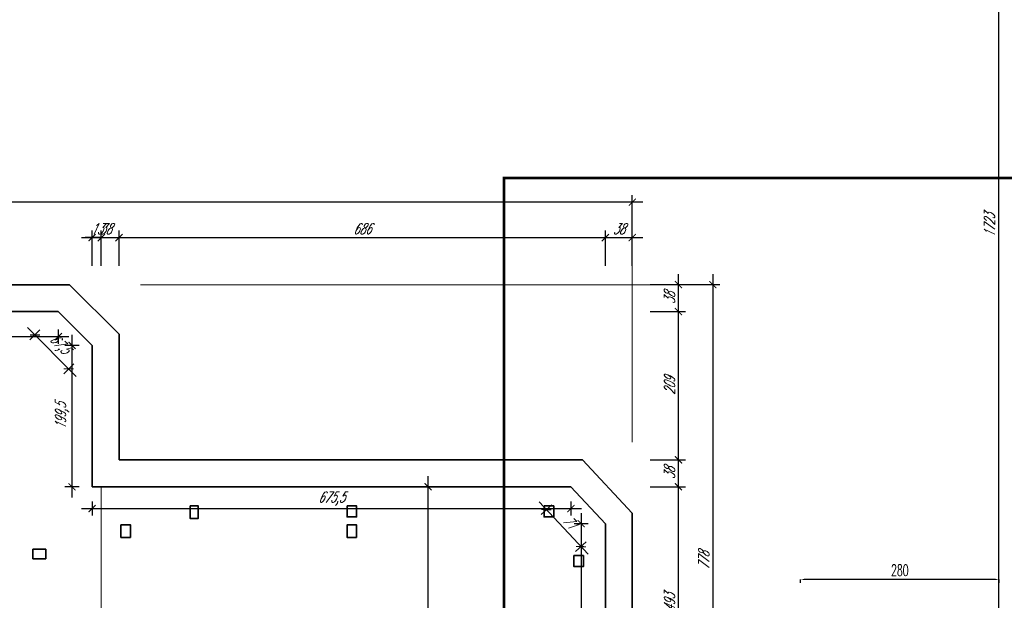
# Model space of a CAD drawing. Header units: millimetres. Extents: x 402 to 79005, y -7782 to 89952.
# Tile 12 of 256: x 25107 to 26496, y 7954 to 8772. Entities that reach past the tile are written whole.
import ezdxf

# ---------------------------------------------------------------- set-up
doc = ezdxf.new("R2010")
doc.units = ezdxf.units.MM
doc.header["$LTSCALE"] = 10
doc.linetypes.add('DASHED', pattern=[19.05, 12.7, -6.35])
doc.layers.get('0').update_dxf_attribs({"lineweight": 0})
doc.layers.get('Defpoints').update_dxf_attribs({"color": 253})
for name, color, linetype, lineweight in [('01-2_konstrukcja dachu', 253, 'Continuous', 35), ('01_ściany', 253, 'Continuous', 35), ('04-1_widok', 253, 'Continuous', 5), ('05-01_wymiary', 253, 'Continuous', 5), ('0_A_GRANICA OPRACOWANIA', 1, 'Continuous', 0), ('0_A_WYMIAROWANIE', 1, 'Continuous', 5)]:
    doc.layers.add(name, color=color, linetype=linetype, lineweight=lineweight)
doc.styles.add('ariel_wym', font='simplex.shx', dxfattribs={"width": 0.65, "oblique": 25})
doc.styles.add('SIMPLEXD', font='simplex.shx', dxfattribs={"width": 0.6})
doc.dimstyles.new('1-100', dxfattribs={"dimtxt": 16, "dimasz": 5, "dimexe": 0, "dimexo": 0, "dimgap": 5, "dimtad": 1, "dimdec": 1, "dimtxsty": 'SIMPLEXD', "dimcen": 5, "dimclrt": 256, "dimadec": 0, "dimazin": 0, "dimtfac": 1, "dimtdec": 0, "dimtix": 1, "dimtmove": 1, "dimatfit": 3, "dimldrblk": 'LP', "dimfxl": 0, "dimarcsym": 0})
doc.dimstyles.new('ariel 50', dxfattribs={"dimtxt": 15, "dimasz": 10, "dimexe": 10, "dimexo": 0, "dimgap": 5, "dimtad": 1, "dimdec": 1, "dimrnd": 0.5, "dimtxsty": 'ariel_wym', "dimblk": 'ARCHTICK', "dimcen": 2.5, "dimdle": 15, "dimazin": 0, "dimtfac": 1, "dimtdec": 1, "dimtix": 1, "dimtmove": 0, "dimatfit": 3, "dimldrblk": 'DOT', "dimfxl": 0, "dimarcsym": 0})
doc.dimstyles.new('ariel 50 wnętrze', dxfattribs={"dimtxt": 15, "dimasz": 10, "dimexe": 10, "dimexo": 0, "dimgap": 5, "dimtad": 1, "dimdec": 1, "dimrnd": 0.5, "dimtxsty": 'ariel_wym', "dimblk": 'ARCHTICK', "dimcen": 2.5, "dimdle": 15, "dimazin": 0, "dimtfac": 1, "dimtdec": 1, "dimtix": 1, "dimtmove": 0, "dimatfit": 3, "dimldrblk": 'DOT', "dimfxl": 0, "dimarcsym": 0})

# ---------------------------------------------------------------- blocks, each defined once
blk = doc.blocks.new('_ArchTick')
at = {"color": 0, "linetype": 'ByBlock', "const_width": 0.15}
blk.add_lwpolyline([(-0.5, -0.5), (0.5, 0.5)], dxfattribs=at)
blk = doc.blocks.new('*D3447')
at = {"layer": '05-01_wymiary', "color": 0, "lineweight": -2}
for p, q in [((25209.6, 8425.2), (25209.6, 8475.2)), ((25222.6, 8425.2), (25222.6, 8475.2)), ((25209.6, 8465.2), (25199.6, 8465.2)), ((25222.6, 8465.2), (25209.6, 8465.2)), ((25222.6, 8465.2), (25232.6, 8465.2))]:
    blk.add_line(p, q, dxfattribs=at)
at = {"layer": 'Defpoints', "color": 0, "lineweight": 0}
for p in [(25209.6, 8465.2), (25209.6, 8113.9), (25222.6, 8113.9)]:
    blk.add_point(p, dxfattribs=at)
at = {"layer": '05-01_wymiary', "color": 0, "lineweight": -2, "xscale": 10, "yscale": 10, "zscale": 10}
blk.add_blockref('_ArchTick', (25209.6, 8465.2), dxfattribs=at)
at = {"layer": '05-01_wymiary', "color": 0, "lineweight": -2, "xscale": 10, "yscale": 10, "zscale": 10, "rotation": 180}
blk.add_blockref('_ArchTick', (25222.6, 8465.2), dxfattribs=at)
at = {"layer": '05-01_wymiary', "color": 0, "insert": (25216.1, 8477.7), "char_height": 15, "attachment_point": 5, "style": 'ariel_wym'}
blk.add_mtext('13', dxfattribs=at)
blk = doc.blocks.new('_Dot')
at = {"color": 0, "linetype": 'ByBlock', "lineweight": -2}
blk.add_line((-0.5, 0), (-1, 0), dxfattribs=at)
at = {"color": 0, "linetype": 'ByBlock', "const_width": 0.5}
blk.add_lwpolyline([(-0.25, 0, 1), (0.25, 0, 1)], format="xyb", close=True, dxfattribs=at)
blk = doc.blocks.new('*D3448')
at = {"layer": '05-01_wymiary', "color": 0, "lineweight": -2}
for p, q in [((25209.6, 8425.2), (25209.6, 8475.2)), ((25247.6, 8425.2), (25247.6, 8475.2)), ((25194.6, 8465.2), (25262.6, 8465.2))]:
    blk.add_line(p, q, dxfattribs=at)
at = {"layer": 'Defpoints', "color": 0, "lineweight": 0}
for p in [(25247.6, 8465.2), (25247.6, 8151.9), (25209.6, 8113.9)]:
    blk.add_point(p, dxfattribs=at)
at = {"layer": '05-01_wymiary', "color": 0, "lineweight": -2, "xscale": 10, "yscale": 10, "zscale": 10, "rotation": 180}
blk.add_blockref('_ArchTick', (25209.6, 8465.2), dxfattribs=at)
at = {"layer": '05-01_wymiary', "color": 0, "lineweight": -2, "xscale": 10, "yscale": 10, "zscale": 10}
blk.add_blockref('_ArchTick', (25247.6, 8465.2), dxfattribs=at)
at = {"layer": '05-01_wymiary', "color": 0, "insert": (25228.6, 8477.7), "char_height": 15, "attachment_point": 5, "style": 'ariel_wym'}
blk.add_mtext('38', dxfattribs=at)
blk = doc.blocks.new('*D3449')
at = {"layer": '05-01_wymiary', "color": 0, "lineweight": -2}
for p, q in [((25247.6, 8425.2), (25247.6, 8475.2)), ((25933.6, 8425.2), (25933.6, 8475.2)), ((25232.6, 8465.2), (25948.6, 8465.2))]:
    blk.add_line(p, q, dxfattribs=at)
at = {"layer": 'Defpoints', "color": 0, "lineweight": 0}
for p in [(25933.6, 8465.2), (25247.6, 8151.9), (25933.6, 8061.9)]:
    blk.add_point(p, dxfattribs=at)
at = {"layer": '05-01_wymiary', "color": 0, "lineweight": -2, "xscale": 10, "yscale": 10, "zscale": 10, "rotation": 180}
blk.add_blockref('_ArchTick', (25247.6, 8465.2), dxfattribs=at)
at = {"layer": '05-01_wymiary', "color": 0, "lineweight": -2, "xscale": 10, "yscale": 10, "zscale": 10}
blk.add_blockref('_ArchTick', (25933.6, 8465.2), dxfattribs=at)
at = {"layer": '05-01_wymiary', "color": 0, "insert": (25590.6, 8477.7), "char_height": 15, "attachment_point": 5, "style": 'ariel_wym'}
blk.add_mtext('686', dxfattribs=at)
blk = doc.blocks.new('*D3450')
at = {"layer": '05-01_wymiary', "color": 0, "lineweight": -2}
for p, q in [((25933.6, 8425.2), (25933.6, 8475.2)), ((25971.6, 8425.2), (25971.6, 8475.2)), ((25918.6, 8465.2), (25986.6, 8465.2))]:
    blk.add_line(p, q, dxfattribs=at)
at = {"layer": 'Defpoints', "color": 0, "lineweight": 0}
for p in [(25971.6, 8465.2), (25971.6, 8076.9), (25933.6, 8061.9)]:
    blk.add_point(p, dxfattribs=at)
at = {"layer": '05-01_wymiary', "color": 0, "lineweight": -2, "xscale": 10, "yscale": 10, "zscale": 10, "rotation": 180}
blk.add_blockref('_ArchTick', (25933.6, 8465.2), dxfattribs=at)
at = {"layer": '05-01_wymiary', "color": 0, "lineweight": -2, "xscale": 10, "yscale": 10, "zscale": 10}
blk.add_blockref('_ArchTick', (25971.6, 8465.2), dxfattribs=at)
at = {"layer": '05-01_wymiary', "color": 0, "insert": (25952.6, 8477.7), "char_height": 15, "attachment_point": 5, "style": 'ariel_wym'}
blk.add_mtext('38', dxfattribs=at)
blk = doc.blocks.new('*D3451')
at = {"layer": '05-01_wymiary', "color": 0, "lineweight": -2}
for p, q in [((25986.6, 8515.2), (23809.7, 8515.2)), ((23824.7, 8475.2), (23824.7, 8525.2)), ((25971.6, 8475.2), (25971.6, 8525.2))]:
    blk.add_line(p, q, dxfattribs=at)
at = {"layer": 'Defpoints', "color": 0, "lineweight": 0}
for p in [(23824.7, 8515.2), (23824.7, 8076.9), (25971.6, 8076.9)]:
    blk.add_point(p, dxfattribs=at)
at = {"layer": '05-01_wymiary', "color": 0, "lineweight": -2, "xscale": 10, "yscale": 10, "zscale": 10, "rotation": 180}
blk.add_blockref('_ArchTick', (23824.7, 8515.2), dxfattribs=at)
at = {"layer": '05-01_wymiary', "color": 0, "lineweight": -2, "xscale": 10, "yscale": 10, "zscale": 10}
blk.add_blockref('_ArchTick', (25971.6, 8515.2), dxfattribs=at)
at = {"layer": '05-01_wymiary', "color": 0, "insert": (24898.1, 8527.7), "char_height": 15, "attachment_point": 5, "style": 'ariel_wym'}
blk.add_mtext('2147', dxfattribs=at)
blk = doc.blocks.new('*D3452')
at = {"layer": '05-01_wymiary', "color": 0, "lineweight": -2}
for p, q in [((26036.7, 7605.9), (26036.7, 8128.9)), ((25996.7, 8113.9), (26046.7, 8113.9)), ((25996.7, 7620.9), (26046.7, 7620.9))]:
    blk.add_line(p, q, dxfattribs=at)
at = {"layer": 'Defpoints', "color": 0, "lineweight": 0}
for p in [(25885.1, 8113.9), (26036.7, 8113.9), (25971.6, 7620.9)]:
    blk.add_point(p, dxfattribs=at)
at = {"layer": '05-01_wymiary', "color": 0, "lineweight": -2, "xscale": 10, "yscale": 10, "zscale": 10}
for p, rotation in [((26036.7, 8113.9), 90), ((26036.7, 7620.9), 270)]:
    blk.add_blockref('_ArchTick', p, dxfattribs=dict(at, rotation=rotation))
at = {"layer": '05-01_wymiary', "color": 0, "insert": (26024.2, 7950.7), "char_height": 15, "attachment_point": 5, "rotation": 90, "style": 'ariel_wym'}
blk.add_mtext('493', dxfattribs=at)
blk = doc.blocks.new('*D3453')
at = {"layer": '05-01_wymiary', "color": 0, "lineweight": -2}
for p, q in [((26036.7, 8098.9), (26036.7, 8166.9)), ((25996.7, 8151.9), (26046.7, 8151.9)), ((25996.7, 8113.9), (26046.7, 8113.9))]:
    blk.add_line(p, q, dxfattribs=at)
at = {"layer": 'Defpoints', "color": 0, "lineweight": 0}
for p in [(25901.6, 8151.9), (26036.7, 8151.9), (25885.1, 8113.9)]:
    blk.add_point(p, dxfattribs=at)
at = {"layer": '05-01_wymiary', "color": 0, "lineweight": -2, "xscale": 10, "yscale": 10, "zscale": 10}
for p, rotation in [((26036.7, 8151.9), 90), ((26036.7, 8113.9), 270)]:
    blk.add_blockref('_ArchTick', p, dxfattribs=dict(at, rotation=rotation))
at = {"layer": '05-01_wymiary', "color": 0, "insert": (26024.2, 8132.9), "char_height": 15, "attachment_point": 5, "rotation": 90, "style": 'ariel_wym'}
blk.add_mtext('38', dxfattribs=at)
blk = doc.blocks.new('*D3454')
at = {"layer": '05-01_wymiary', "color": 0, "lineweight": -2}
for p, q in [((26036.7, 8136.9), (26036.7, 8375.9)), ((25996.7, 8360.9), (26046.7, 8360.9)), ((25996.7, 8151.9), (26046.7, 8151.9))]:
    blk.add_line(p, q, dxfattribs=at)
at = {"layer": 'Defpoints', "color": 0, "lineweight": 0}
for p in [(25161.9, 8360.9), (26036.7, 8360.9), (25901.6, 8151.9)]:
    blk.add_point(p, dxfattribs=at)
at = {"layer": '05-01_wymiary', "color": 0, "lineweight": -2, "xscale": 10, "yscale": 10, "zscale": 10}
for p, rotation in [((26036.7, 8360.9), 90), ((26036.7, 8151.9), 270)]:
    blk.add_blockref('_ArchTick', p, dxfattribs=dict(at, rotation=rotation))
at = {"layer": '05-01_wymiary', "color": 0, "insert": (26024.2, 8256.4), "char_height": 15, "attachment_point": 5, "rotation": 90, "style": 'ariel_wym'}
blk.add_mtext('209', dxfattribs=at)
blk = doc.blocks.new('*D3455')
at = {"layer": '05-01_wymiary', "color": 0, "lineweight": -2}
for p, q in [((26036.7, 8345.9), (26036.7, 8413.9)), ((25996.7, 8398.9), (26046.7, 8398.9)), ((25996.7, 8360.9), (26046.7, 8360.9))]:
    blk.add_line(p, q, dxfattribs=at)
at = {"layer": 'Defpoints', "color": 0, "lineweight": 0}
for p in [(25177.7, 8398.9), (26036.7, 8398.9), (25161.9, 8360.9)]:
    blk.add_point(p, dxfattribs=at)
at = {"layer": '05-01_wymiary', "color": 0, "lineweight": -2, "xscale": 10, "yscale": 10, "zscale": 10}
for p, rotation in [((26036.7, 8398.9), 90), ((26036.7, 8360.9), 270)]:
    blk.add_blockref('_ArchTick', p, dxfattribs=dict(at, rotation=rotation))
at = {"layer": '05-01_wymiary', "color": 0, "insert": (26024.2, 8379.9), "char_height": 15, "attachment_point": 5, "rotation": 90, "style": 'ariel_wym'}
blk.add_mtext('38', dxfattribs=at)
blk = doc.blocks.new('*D3456')
at = {"layer": '05-01_wymiary', "color": 0, "lineweight": -2}
for p, q in [((26085.2, 8413.9), (26085.2, 7605.9)), ((26045.2, 8398.9), (26095.2, 8398.9)), ((26045.2, 7620.9), (26095.2, 7620.9))]:
    blk.add_line(p, q, dxfattribs=at)
at = {"layer": 'Defpoints', "color": 0, "lineweight": 0}
for p in [(25177.7, 8398.9), (25971.6, 7620.9), (26085.2, 7620.9)]:
    blk.add_point(p, dxfattribs=at)
at = {"layer": '05-01_wymiary', "color": 0, "lineweight": -2, "xscale": 10, "yscale": 10, "zscale": 10}
for p, rotation in [((26085.2, 8398.9), 90), ((26085.2, 7620.9), 270)]:
    blk.add_blockref('_ArchTick', p, dxfattribs=dict(at, rotation=rotation))
at = {"layer": '05-01_wymiary', "color": 0, "insert": (26072.7, 8009.9), "char_height": 15, "attachment_point": 5, "rotation": 90, "style": 'ariel_wym'}
blk.add_mtext('778', dxfattribs=at)
blk = doc.blocks.new('*D3504')
at = {"layer": '05-01_wymiary', "color": 0, "lineweight": -2}
for p, q in [((26488, 9358.9), (26488, 7605.9)), ((26528, 9343.9), (26478, 9343.9)), ((26528, 7620.9), (26478, 7620.9))]:
    blk.add_line(p, q, dxfattribs=at)
at = {"layer": 'Defpoints', "color": 0, "lineweight": 0}
for p in [(26771.2, 9343.9), (26488, 7620.9), (26771.2, 7620.9)]:
    blk.add_point(p, dxfattribs=at)
at = {"layer": '05-01_wymiary', "color": 0, "lineweight": -2, "xscale": 10, "yscale": 10, "zscale": 10}
for p, rotation in [((26488, 9343.9), 90), ((26488, 7620.9), 270)]:
    blk.add_blockref('_ArchTick', p, dxfattribs=dict(at, rotation=rotation))
at = {"layer": '05-01_wymiary', "color": 0, "insert": (26475.5, 8482.4), "char_height": 15, "attachment_point": 5, "rotation": 90, "style": 'ariel_wym'}
blk.add_mtext('1723', dxfattribs=at)
blk = doc.blocks.new('*D3574')
at = {"layer": '05-01_wymiary', "color": 0, "lineweight": -2}
for p, q in [((24628.4, 8335.6), (24628.4, 8315.6)), ((25161.9, 8335.6), (25161.9, 8315.6)), ((24613.4, 8325.6), (25176.9, 8325.6))]:
    blk.add_line(p, q, dxfattribs=at)
at = {"layer": 'Defpoints', "color": 0, "lineweight": 0}
for p in [(24628.4, 8360.9), (25161.9, 8360.9), (25161.9, 8325.6)]:
    blk.add_point(p, dxfattribs=at)
at = {"layer": '05-01_wymiary', "color": 0, "lineweight": -2, "xscale": 10, "yscale": 10, "zscale": 10, "rotation": 180}
blk.add_blockref('_ArchTick', (24628.4, 8325.6), dxfattribs=at)
at = {"layer": '05-01_wymiary', "color": 0, "lineweight": -2, "xscale": 10, "yscale": 10, "zscale": 10}
blk.add_blockref('_ArchTick', (25161.9, 8325.6), dxfattribs=at)
at = {"layer": '05-01_wymiary', "color": 0, "insert": (24895.2, 8339.6), "char_height": 15, "attachment_point": 5, "style": 'ariel_wym'}
blk.add_mtext('533,5', dxfattribs=at)
blk = doc.blocks.new('*D3575')
at = {"layer": '05-01_wymiary', "color": 0, "lineweight": -2}
for p, q in [((25187.3, 8269.6), (25118.4, 8338.5)), ((25136.1, 8335), (25121.9, 8320.9)), ((25183.7, 8287.3), (25169.6, 8273.2))]:
    blk.add_line(p, q, dxfattribs=at)
at = {"layer": 'Defpoints', "color": 0, "lineweight": 0}
for p in [(25161.9, 8360.9), (25129, 8327.9), (25209.6, 8313.2)]:
    blk.add_point(p, dxfattribs=at)
at = {"layer": '05-01_wymiary', "color": 0, "lineweight": -2, "xscale": 10, "yscale": 10, "zscale": 10}
for p, rotation in [((25129, 8327.9), 134.9939123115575), ((25176.7, 8280.2), 314.9939123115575)]:
    blk.add_blockref('_ArchTick', p, dxfattribs=dict(at, rotation=rotation))
at = {"layer": '05-01_wymiary', "color": 0, "insert": (25162.7, 8313.9), "char_height": 15, "attachment_point": 5, "rotation": 314.9939, "style": 'ariel_wym'}
blk.add_mtext('67,5', dxfattribs=at)
blk = doc.blocks.new('*D3576')
at = {"layer": '05-01_wymiary', "color": 0, "lineweight": -2}
for p, q in [((25181.3, 8098.9), (25181.3, 8328.2)), ((25191.3, 8313.2), (25171.3, 8313.2)), ((25191.3, 8113.9), (25171.3, 8113.9))]:
    blk.add_line(p, q, dxfattribs=at)
at = {"layer": 'Defpoints', "color": 0, "lineweight": 0}
for p in [(25181.3, 8313.2), (25209.6, 8313.2), (25209.6, 8113.9)]:
    blk.add_point(p, dxfattribs=at)
at = {"layer": '05-01_wymiary', "color": 0, "lineweight": -2, "xscale": 10, "yscale": 10, "zscale": 10}
for p, rotation in [((25181.3, 8313.2), 90), ((25181.3, 8113.9), 270)]:
    blk.add_blockref('_ArchTick', p, dxfattribs=dict(at, rotation=rotation))
at = {"layer": '05-01_wymiary', "color": 0, "insert": (25167.4, 8213.5), "char_height": 15, "attachment_point": 5, "rotation": 90, "style": 'ariel_wym'}
blk.add_mtext('199,5', dxfattribs=at)
blk = doc.blocks.new('*D3577')
at = {"layer": '05-01_wymiary', "color": 0, "lineweight": -2}
for p, q in [((25209.6, 8093.2), (25209.6, 8073.2)), ((25885.1, 8093.2), (25885.1, 8073.2)), ((25194.6, 8083.2), (25900.1, 8083.2))]:
    blk.add_line(p, q, dxfattribs=at)
at = {"layer": 'Defpoints', "color": 0, "lineweight": 0}
for p in [(25209.6, 8113.9), (25885.1, 8113.9), (25885.1, 8083.2)]:
    blk.add_point(p, dxfattribs=at)
at = {"layer": '05-01_wymiary', "color": 0, "lineweight": -2, "xscale": 10, "yscale": 10, "zscale": 10, "rotation": 180}
blk.add_blockref('_ArchTick', (25209.6, 8083.2), dxfattribs=at)
at = {"layer": '05-01_wymiary', "color": 0, "lineweight": -2, "xscale": 10, "yscale": 10, "zscale": 10}
blk.add_blockref('_ArchTick', (25885.1, 8083.2), dxfattribs=at)
at = {"layer": '05-01_wymiary', "color": 0, "insert": (25547.3, 8097.2), "char_height": 15, "attachment_point": 5, "style": 'ariel_wym'}
blk.add_mtext('675,5', dxfattribs=at)
blk = doc.blocks.new('*D3578')
at = {"layer": '05-01_wymiary', "color": 0, "lineweight": -2}
for p, q in [((25909.3, 8018.7), (25840.3, 8092.6)), ((25857.9, 8088.4), (25843.2, 8074.8)), ((25906.4, 8036.5), (25891.7, 8022.8))]:
    blk.add_line(p, q, dxfattribs=at)
at = {"layer": 'Defpoints', "color": 0, "lineweight": 0}
for p in [(25885.1, 8113.9), (25850.5, 8081.6), (25933.6, 8061.9)]:
    blk.add_point(p, dxfattribs=at)
at = {"layer": '05-01_wymiary', "color": 0, "lineweight": -2, "xscale": 10, "yscale": 10, "zscale": 10}
for p, rotation in [((25850.5, 8081.6), 133.0250659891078), ((25899.1, 8029.6), 313.0250659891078)]:
    blk.add_blockref('_ArchTick', p, dxfattribs=dict(at, rotation=rotation))
at = {"layer": '05-01_wymiary', "color": 0, "insert": (25883.9, 8064.2), "char_height": 15, "attachment_point": 5, "rotation": 313.0251, "style": 'ariel_wym'}
blk.add_mtext('71', dxfattribs=at)
blk = doc.blocks.new('*D3579')
at = {"layer": '05-01_wymiary', "color": 0, "lineweight": -2}
for p, q in [((25899.4, 8076.9), (25899.4, 7567.9)), ((25909.4, 8061.9), (25889.4, 8061.9)), ((25909.4, 7582.9), (25889.4, 7582.9))]:
    blk.add_line(p, q, dxfattribs=at)
at = {"layer": 'Defpoints', "color": 0, "lineweight": 0}
for p in [(25933.6, 8061.9), (25899.4, 7582.9), (25933.6, 7582.9)]:
    blk.add_point(p, dxfattribs=at)
at = {"layer": '05-01_wymiary', "color": 0, "lineweight": -2, "xscale": 10, "yscale": 10, "zscale": 10}
for p, rotation in [((25899.4, 8061.9), 90), ((25899.4, 7582.9), 270)]:
    blk.add_blockref('_ArchTick', p, dxfattribs=dict(at, rotation=rotation))
at = {"layer": '05-01_wymiary', "color": 0, "insert": (25886.9, 7822.4), "char_height": 15, "attachment_point": 5, "rotation": 90, "style": 'ariel_wym'}
blk.add_mtext('479', dxfattribs=at)
blk = doc.blocks.new('*D3584')
at = {"layer": '05-01_wymiary', "color": 0, "lineweight": -2}
for p, q in [((25683.5, 7578), (25683.5, 8128.9)), ((25673.5, 8113.9), (25693.5, 8113.9)), ((25673.5, 7593), (25693.5, 7593))]:
    blk.add_line(p, q, dxfattribs=at)
at = {"layer": 'Defpoints', "color": 0, "lineweight": 0}
for p in [(25656.4, 8113.9), (25683.5, 8113.9), (25639.2, 7593)]:
    blk.add_point(p, dxfattribs=at)
at = {"layer": '05-01_wymiary', "color": 0, "lineweight": -2, "xscale": 10, "yscale": 10, "zscale": 10}
for p, rotation in [((25683.5, 8113.9), 90), ((25683.5, 7593), 270)]:
    blk.add_blockref('_ArchTick', p, dxfattribs=dict(at, rotation=rotation))
at = {"layer": '05-01_wymiary', "color": 0, "insert": (25671, 7853.4), "char_height": 15, "attachment_point": 5, "rotation": 90, "style": 'ariel_wym'}
blk.add_mtext('521', dxfattribs=at)
blk = doc.blocks.new('*D4054')
at = {"layer": '0_A_WYMIAROWANIE', "color": 0, "lineweight": -2}
for p, q in [((26209, 7978.3), (26209, 7983.3)), ((26484, 7983.3), (26214, 7983.3)), ((26489, 7978.3), (26489, 7983.3))]:
    blk.add_line(p, q, dxfattribs=at)
at = {"layer": '0_A_WYMIAROWANIE', "color": 0, "lineweight": 9}
for points in [[(26214, 7984.1), (26214, 7982.5), (26209, 7983.3)], [(26484, 7982.5), (26484, 7984.1), (26489, 7983.3)]]:
    blk.add_solid(points, dxfattribs=at)
at = {"layer": 'Defpoints', "color": 0, "lineweight": 9}
for p in [(26209, 7983.3), (26209, 7938.1), (26489, 7938.1)]:
    blk.add_point(p, dxfattribs=at)
at = {"layer": '0_A_WYMIAROWANIE', "insert": (26349, 7996.3), "char_height": 16, "attachment_point": 5, "style": 'SIMPLEXD'}
blk.add_mtext('280', dxfattribs=at)
blk = doc.blocks.new('LP')
for p, q in [((0, 0), (-1, 0)), ((0, 1), (0, 0)), ((0, -1), (0, 0)), ((0, 0), (1, 0))]:
    blk.add_line(p, q)
at = {"const_width": 0.2}
blk.add_lwpolyline([(0.71, 0.71), (-0.71, -0.71)], dxfattribs=at)

msp = doc.modelspace()

# ---------------------------------------------------------------- linework, layer by layer
at = {"layer": '01-2_konstrukcja dachu'}
for points in [[(25347.764, 8086.858), (25359.264, 8086.858), (25359.264, 8069.358), (25347.764, 8069.358)], [(25569.291, 8086.858), (25582.791, 8086.858), (25582.791, 8071.358), (25569.291, 8071.358)], [(25847.264, 8086.858), (25860.764, 8086.858), (25860.764, 8071.358), (25847.264, 8071.358)], [(25263.832, 8042.626), (25250.332, 8042.626), (25250.332, 8060.126), (25263.832, 8060.126)], [(25582.7, 8042.626), (25569.2, 8042.626), (25569.2, 8060.126), (25582.7, 8060.126)], [(25889.264, 8016.973), (25902.764, 8016.973), (25902.764, 8001.473), (25889.264, 8001.473)]]:
    msp.add_lwpolyline(points, close=True, dxfattribs=at)
msp.add_lwpolyline([(25126.115, 8025.89), (25126.115, 8025.89), (25144.115, 8025.89), (25144.115, 8012.39), (25126.115, 8012.39), (25126.115, 8025.89)], dxfattribs=at)
at = {"layer": '01_ściany'}
for p, q in [((25177.654, 8398.855), (24612.654, 8398.855)), ((25247.601, 8328.893), (25177.654, 8398.855)), ((25161.911, 8360.855), (24628.394, 8360.855)), ((25209.601, 8313.155), (25161.911, 8360.855)), ((25247.601, 8328.893), (25247.601, 8151.855)), ((25209.601, 8313.155), (25209.601, 8113.855)), ((25901.601, 8151.855), (25247.601, 8151.855)), ((25901.601, 8151.855), (25971.601, 8076.855)), ((25885.088, 8113.855), (25209.601, 8113.855)), ((25885.088, 8113.855), (25933.601, 8061.877)), ((25971.601, 7959.753), (25971.601, 8076.855)), ((25933.601, 7582.855), (25933.601, 8061.877)), ((25971.601, 7620.855), (25971.601, 7959.753))]:
    msp.add_line(p, q, dxfattribs=at)
at = {"layer": '04-1_widok'}
msp.add_line((25222.601, 8113.855), (25222.601, 7344.855), dxfattribs=at)
at = {"layer": '05-01_wymiary'}
for p, q in [((25971.601, 8525.179), (25971.601, 8176.855)), ((26095.162, 8398.855), (25277.654, 8398.855))]:
    msp.add_line(p, q, dxfattribs=at)
at = {"layer": '0_A_GRANICA OPRACOWANIA', "color": 1, "linetype": 'DASHED', "const_width": 4}
msp.add_lwpolyline([(25790.687, 8549.345), (26803.781, 8549.345), (26803.781, 7155.423), (25790.687, 7155.423)], close=True, dxfattribs=at)

# ---------------------------------------------------------------- dimensions: what is measured, and where the dimension line sits
at = {"layer": '05-01_wymiary'}
for base, p1, p2, dimstyle, picture, middle in [((26487.994, 7620.855), (26771.228, 9343.855), (26771.228, 7620.855), 'ariel 50', '*D3504', (26475.494, 8482.355)), ((26085.162, 7620.855), (25177.654, 8398.855), (25971.601, 7620.855), 'ariel 50', '*D3456', (26072.662, 8009.855)), ((25181.28, 8313.155), (25209.601, 8113.855), (25209.601, 8313.155), 'ariel 50 wnętrze', '*D3576', (25167.351, 8213.505)), ((25899.389, 7582.855), (25933.601, 8061.877), (25933.601, 7582.855), 'ariel 50 wnętrze', '*D3579', (25886.889, 7822.366))]:
    dim = msp.add_linear_dim(base=base, p1=p1, p2=p2, angle=90, dimstyle=dimstyle, dxfattribs=at)
    dim.commit()
    dim.dimension.update_dxf_attribs({"geometry": picture, "text_midpoint": middle})
for base, p1, p2, dimstyle, picture, middle in [((23824.654, 8515.179), (25971.601, 8076.855), (23824.654, 8076.855), 'ariel 50', '*D3451', (24898.127, 8527.679)), ((25161.911, 8325.639), (24628.394, 8360.855), (25161.911, 8360.855), 'ariel 50 wnętrze', '*D3574', (24895.152, 8339.568)), ((25885.088, 8083.223), (25209.601, 8113.855), (25885.088, 8113.855), 'ariel 50 wnętrze', '*D3577', (25547.344, 8097.152))]:
    dim = msp.add_linear_dim(base=base, p1=p1, p2=p2, dimstyle=dimstyle, dxfattribs=at)
    dim.commit()
    dim.dimension.update_dxf_attribs({"geometry": picture, "text_midpoint": middle})
for base, p1, p2, picture, middle in [((25247.601, 8465.179), (25209.601, 8113.855), (25247.601, 8151.855), '*D3448', (25228.601, 8477.679)), ((25209.601, 8465.179), (25222.601, 8113.855), (25209.601, 8113.855), '*D3447', (25216.101, 8477.679)), ((25933.601, 8465.179), (25247.601, 8151.855), (25933.601, 8061.877), '*D3449', (25590.601, 8477.679)), ((25971.601, 8465.179), (25933.601, 8061.877), (25971.601, 8076.855), '*D3450', (25952.601, 8477.679))]:
    dim = msp.add_linear_dim(base=base, p1=p1, p2=p2, dimstyle='ariel 50', override={"dimtmove": 1}, dxfattribs=at)
    dim.commit()
    dim.dimension.update_dxf_attribs({"geometry": picture, "text_midpoint": middle})
for base, p1, p2, dimstyle, picture, middle in [((26036.74, 8398.855), (25161.911, 8360.855), (25177.654, 8398.855), 'ariel 50', '*D3455', (26024.24, 8379.855)), ((26036.74, 8360.855), (25901.601, 8151.855), (25161.911, 8360.855), 'ariel 50', '*D3454', (26024.24, 8256.355)), ((26036.74, 8151.855), (25885.088, 8113.855), (25901.601, 8151.855), 'ariel 50', '*D3453', (26024.24, 8132.855)), ((25683.506, 8113.855), (25639.181, 7592.959), (25656.412, 8113.855), 'ariel 50 wnętrze', '*D3584', (25671.006, 7853.407))]:
    dim = msp.add_linear_dim(base=base, p1=p1, p2=p2, angle=90, dimstyle=dimstyle, override={"dimtmove": 1}, dxfattribs=at)
    dim.commit()
    dim.dimension.update_dxf_attribs({"geometry": picture, "text_midpoint": middle})
for p1, p2, distance, picture, middle in [((25209.601, 8313.155), (25161.911, 8360.855), 46.568, '*D3575', (25162.674, 8313.929)), ((25933.601, 8061.877), (25885.088, 8113.855), 47.253, '*D3578', (25883.937, 8064.153))]:
    dim = msp.add_aligned_dim(p1=p1, p2=p2, distance=distance, dimstyle='ariel 50 wnętrze', dxfattribs=at)
    dim.commit()
    dim.dimension.update_dxf_attribs({"geometry": picture, "text_midpoint": middle})
dim = msp.add_linear_dim(base=(26036.74, 8113.855), p1=(25971.601, 7620.855), p2=(25885.088, 8113.855), angle=90, dimstyle='ariel 50', dxfattribs=at)
dim.commit()
dim.dimension.update_dxf_attribs({"geometry": '*D3452', "text_midpoint": (26036.74, 7950.715), "dimtype": 160})
at = {"layer": '0_A_WYMIAROWANIE', "color": 1}
dim = msp.add_linear_dim(base=(26208.953, 7983.303), p1=(26488.953, 7938.133), p2=(26208.953, 7938.133), dimstyle='1-100', dxfattribs=at)
dim.commit()
dim.dimension.update_dxf_attribs({"geometry": '*D4054', "text_midpoint": (26348.953, 7996.303)})

doc.saveas('drawing.dxf')
